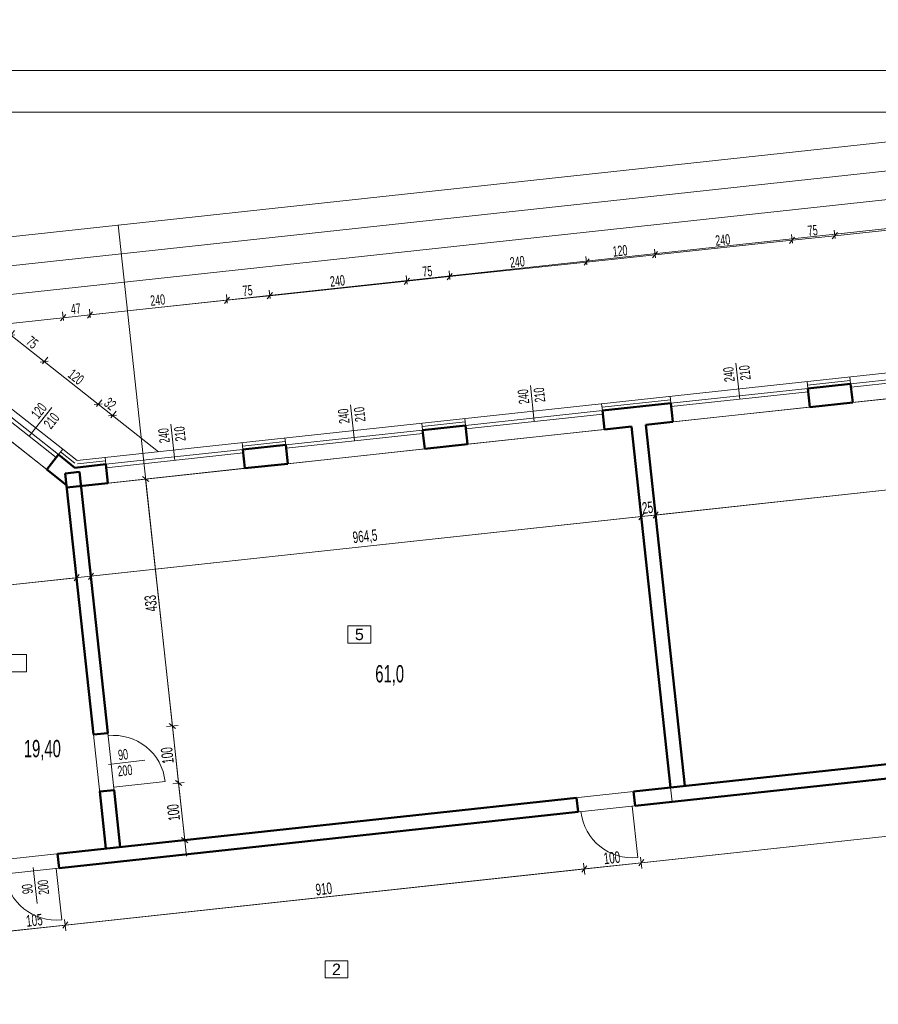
# Model space of a CAD drawing. Header units: millimetres. Extents: x 72202 to 304796, y 21658 to 519946.
# Tile 15 of 95: x 195929 to 197425, y 201761 to 203478. Entities that reach past the tile are written whole.
import ezdxf

# ---------------------------------------------------------------- set-up
doc = ezdxf.new("R2010")
doc.units = ezdxf.units.MM
doc.layers.get('Defpoints').update_dxf_attribs({"color": 3})
for name, color, linetype, lineweight in [('DRZWI I OKNA OPISY', 30, 'Continuous', 9), ('linia - gruba - projektowana', 170, 'Continuous', 50), ('LINIA CIENKA', 7, 'Continuous', 13), ('LINIA KRESKOWANIE', 9, 'Continuous', 5), ('LINIA WYMIAROWANIE', 1, 'Continuous', 9), ('OPISY', 251, 'Continuous', 9)]:
    doc.layers.add(name, color=color, linetype=linetype, lineweight=lineweight)
doc.layers.add('LINIA-NIE DRUKOWAĆ', color=3, linetype='Continuous', lineweight=20, plot=False)
doc.styles.add('simplex', font='arial.ttf')
doc.styles.get("Standard").update_dxf_attribs({"font": 'ARIALN.TTF', "width": 0.75})
doc.linetypes.add('GRADZINOWANIE', pattern='A,0.00254,-2.54,[134,ltypeshp.shx,S=2.54,R=0,X=-2.54,Y=0],-5.08,[134,ltypeshp.shx,S=2.54,R=180,X=2.54,Y=0],-2.54', length=10.16254)
doc.dimstyles.new('sebek100', dxfattribs={"dimtxt": 17, "dimasz": 10, "dimexe": 10, "dimexo": 20, "dimgap": 4, "dimtad": 1, "dimrnd": 0.5, "dimtxsty": 'Standard', "dimblk": 'OBLIQUE', "dimcen": 8, "dimclre": 1, "dimazin": 0, "dimtm": 1e-09, "dimtfac": 1, "dimtix": 1, "dimtmove": 1, "dimatfit": 3, "dimldrblk": 'zas', "dimfxl": 0, "dimtolj": 2, "dimlwd": -1, "dimlwe": -1, "dimarcsym": 0})

# ---------------------------------------------------------------- blocks, each defined once
blk = doc.blocks.new('_Oblique')
at = {"color": 0, "linetype": 'ByBlock', "lineweight": -2}
blk.add_line((-0.5, -0.5), (0.5, 0.5), dxfattribs=at)
blk = doc.blocks.new('*D74')
at = {"layer": 'Defpoints', "color": 0, "lineweight": -3, "ltscale": 4}
for p in [(200553.3, 203691.7), (193653.3, 203234.1), (200553.3, 203234.1)]:
    blk.add_point(p, dxfattribs=at)
at = {"layer": 'LINIA CIENKA', "ltscale": 4}
for p, q in [((193653.3, 203681.7), (193653.3, 203701.7)), ((200553.3, 203681.7), (200553.3, 203701.7))]:
    blk.add_line(p, q, dxfattribs=at)
at = {"layer": 'LINIA CIENKA', "color": 0, "ltscale": 4}
blk.add_line((193653.3, 203691.7), (200553.3, 203691.7), dxfattribs=at)
at = {"layer": 'LINIA CIENKA', "color": 0, "ltscale": 4, "xscale": 10, "yscale": 10, "zscale": 10, "rotation": 180}
blk.add_blockref('_Oblique', (193653.3, 203691.7), dxfattribs=at)
at = {"layer": 'LINIA CIENKA', "color": 0, "ltscale": 4, "xscale": 10, "yscale": 10, "zscale": 10}
blk.add_blockref('_Oblique', (200553.3, 203691.7), dxfattribs=at)
at = {"layer": 'LINIA CIENKA', "color": 0, "lineweight": -3, "ltscale": 4, "insert": (197103.3, 203797.8), "char_height": 200, "attachment_point": 5}
blk.add_mtext('\\A2;6900', dxfattribs=at)
blk = doc.blocks.new('zas')
blk = doc.blocks.new('*D103')
at = {"layer": 'Defpoints', "color": 0, "lineweight": -3, "ltscale": 4}
for p in [(196051.5, 202963.1), (196077.9, 202714.5), (196031.1, 202709.5)]:
    blk.add_point(p, dxfattribs=at)
at = {"layer": 'LINIA WYMIAROWANIE', "color": 1, "ltscale": 4}
for p, q in [((196052, 202958.2), (196050.4, 202973.1)), ((196005.2, 202953.2), (196003.7, 202968.1))]:
    blk.add_line(p, q, dxfattribs=at)
at = {"layer": 'LINIA WYMIAROWANIE', "color": 0, "ltscale": 4}
blk.add_line((196004.7, 202958.2), (196051.5, 202963.1), dxfattribs=at)
at = {"layer": 'LINIA WYMIAROWANIE', "color": 0, "ltscale": 4, "xscale": 10, "yscale": 10, "zscale": 10}
for p, rotation in [((196004.7, 202958.2), 186.0679064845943), ((196051.5, 202963.1), 6.067906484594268)]:
    blk.add_blockref('_Oblique', p, dxfattribs=dict(at, rotation=rotation))
at = {"layer": 'LINIA WYMIAROWANIE', "color": 0, "lineweight": -3, "ltscale": 4, "insert": (196026.7, 202973.6), "char_height": 18, "attachment_point": 5, "rotation": 6.0679}
blk.add_mtext('\\A2;47', dxfattribs=at)
blk = doc.blocks.new('*D104')
at = {"layer": 'Defpoints', "color": 0, "lineweight": -3, "ltscale": 4}
for p in [(196290.1, 202988.5), (196316.5, 202740.4), (196077.9, 202714.5)]:
    blk.add_point(p, dxfattribs=at)
at = {"layer": 'LINIA WYMIAROWANIE', "color": 0, "ltscale": 4}
blk.add_line((196051.5, 202963.1), (196290.1, 202988.5), dxfattribs=at)
at = {"layer": 'LINIA WYMIAROWANIE', "color": 1, "ltscale": 4}
for p, q in [((196290.6, 202983.5), (196289.1, 202998.4)), ((196052, 202958.2), (196050.4, 202973.1))]:
    blk.add_line(p, q, dxfattribs=at)
at = {"layer": 'LINIA WYMIAROWANIE', "color": 0, "ltscale": 4, "xscale": 10, "yscale": 10, "zscale": 10}
for p, rotation in [((196290.1, 202988.5), 6.067906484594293), ((196051.5, 202963.1), 186.0679064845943)]:
    blk.add_blockref('_Oblique', p, dxfattribs=dict(at, rotation=rotation))
at = {"layer": 'LINIA WYMIAROWANIE', "color": 0, "lineweight": -3, "ltscale": 4, "insert": (196169.4, 202988.9), "char_height": 18, "attachment_point": 5, "rotation": 6.0679}
blk.add_mtext('\\A2;240', dxfattribs=at)
blk = doc.blocks.new('*D105')
at = {"layer": 'Defpoints', "color": 0, "lineweight": -3, "ltscale": 4}
for p in [(196364.7, 202996.4), (196391, 202748.5), (196316.5, 202740.4)]:
    blk.add_point(p, dxfattribs=at)
at = {"layer": 'LINIA WYMIAROWANIE', "color": 1, "ltscale": 4}
for p, q in [((196365.2, 202991.5), (196363.6, 203006.4)), ((196290.6, 202983.5), (196289.1, 202998.4))]:
    blk.add_line(p, q, dxfattribs=at)
at = {"layer": 'LINIA WYMIAROWANIE', "color": 0, "ltscale": 4}
blk.add_line((196290.1, 202988.5), (196364.7, 202996.4), dxfattribs=at)
at = {"layer": 'LINIA WYMIAROWANIE', "color": 0, "ltscale": 4, "xscale": 10, "yscale": 10, "zscale": 10}
for p, rotation in [((196290.1, 202988.5), 186.0679064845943), ((196364.7, 202996.4), 6.067906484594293)]:
    blk.add_blockref('_Oblique', p, dxfattribs=dict(at, rotation=rotation))
at = {"layer": 'LINIA WYMIAROWANIE', "color": 0, "lineweight": -3, "ltscale": 4, "insert": (196326, 203005.5), "char_height": 18, "attachment_point": 5, "rotation": 6.0679}
blk.add_mtext('\\A2;75', dxfattribs=at)
blk = doc.blocks.new('*D106')
at = {"layer": 'Defpoints', "color": 0, "lineweight": -3, "ltscale": 4}
for p in [(196603.4, 203021.8), (196629.7, 202774.4), (196391, 202748.5)]:
    blk.add_point(p, dxfattribs=at)
at = {"layer": 'LINIA WYMIAROWANIE', "color": 0, "ltscale": 4}
blk.add_line((196364.7, 202996.4), (196603.4, 203021.8), dxfattribs=at)
at = {"layer": 'LINIA WYMIAROWANIE', "color": 1, "ltscale": 4}
for p, q in [((196603.9, 203016.8), (196602.3, 203031.7)), ((196365.2, 202991.5), (196363.6, 203006.4))]:
    blk.add_line(p, q, dxfattribs=at)
at = {"layer": 'LINIA WYMIAROWANIE', "color": 0, "ltscale": 4, "xscale": 10, "yscale": 10, "zscale": 10}
for p, rotation in [((196603.4, 203021.8), 6.067906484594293), ((196364.7, 202996.4), 186.0679064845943)]:
    blk.add_blockref('_Oblique', p, dxfattribs=dict(at, rotation=rotation))
at = {"layer": 'LINIA WYMIAROWANIE', "color": 0, "lineweight": -3, "ltscale": 4, "insert": (196482.6, 203022.2), "char_height": 18, "attachment_point": 5, "rotation": 6.0679}
blk.add_mtext('\\A2;240', dxfattribs=at)
blk = doc.blocks.new('*D107')
at = {"layer": 'Defpoints', "color": 0, "lineweight": -3, "ltscale": 4}
for p in [(196677.9, 203029.7), (196704.2, 202782.4), (196629.7, 202774.4)]:
    blk.add_point(p, dxfattribs=at)
at = {"layer": 'LINIA WYMIAROWANIE', "color": 1, "ltscale": 4}
for p, q in [((196678.5, 203024.8), (196676.9, 203039.7)), ((196603.9, 203016.8), (196602.3, 203031.7))]:
    blk.add_line(p, q, dxfattribs=at)
at = {"layer": 'LINIA WYMIAROWANIE', "color": 0, "ltscale": 4}
blk.add_line((196603.4, 203021.8), (196677.9, 203029.7), dxfattribs=at)
at = {"layer": 'LINIA WYMIAROWANIE', "color": 0, "ltscale": 4, "xscale": 10, "yscale": 10, "zscale": 10}
for p, rotation in [((196603.4, 203021.8), 186.0679064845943), ((196677.9, 203029.7), 6.067906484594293)]:
    blk.add_blockref('_Oblique', p, dxfattribs=dict(at, rotation=rotation))
at = {"layer": 'LINIA WYMIAROWANIE', "color": 0, "lineweight": -3, "ltscale": 4, "insert": (196639.2, 203038.8), "char_height": 18, "attachment_point": 5, "rotation": 6.0679}
blk.add_mtext('\\A2;75', dxfattribs=at)
blk = doc.blocks.new('*D108')
at = {"layer": 'Defpoints', "color": 0, "lineweight": -3, "ltscale": 4}
for p in [(196916.6, 203055.1), (196942.8, 202808.3), (196704.2, 202782.4)]:
    blk.add_point(p, dxfattribs=at)
at = {"layer": 'LINIA WYMIAROWANIE', "color": 1, "ltscale": 4}
for p, q in [((196917.1, 203050.1), (196915.5, 203065)), ((196678.5, 203024.8), (196676.9, 203039.7))]:
    blk.add_line(p, q, dxfattribs=at)
at = {"layer": 'LINIA WYMIAROWANIE', "color": 0, "ltscale": 4}
blk.add_line((196677.9, 203029.7), (196916.6, 203055.1), dxfattribs=at)
at = {"layer": 'LINIA WYMIAROWANIE', "color": 0, "ltscale": 4, "xscale": 10, "yscale": 10, "zscale": 10}
for p, rotation in [((196916.6, 203055.1), 6.067906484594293), ((196677.9, 203029.7), 186.0679064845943)]:
    blk.add_blockref('_Oblique', p, dxfattribs=dict(at, rotation=rotation))
at = {"layer": 'LINIA WYMIAROWANIE', "color": 0, "lineweight": -3, "ltscale": 4, "insert": (196795.9, 203055.5), "char_height": 18, "attachment_point": 5, "rotation": 6.0679}
blk.add_mtext('\\A2;240', dxfattribs=at)
blk = doc.blocks.new('*D109')
at = {"layer": 'Defpoints', "color": 0, "lineweight": -3, "ltscale": 4}
for p in [(197035.9, 203067.8), (197062.1, 202821.2), (196942.8, 202808.3)]:
    blk.add_point(p, dxfattribs=at)
at = {"layer": 'LINIA WYMIAROWANIE', "color": 1, "ltscale": 4}
for p, q in [((197036.4, 203062.8), (197034.9, 203077.7)), ((196917.1, 203050.1), (196915.5, 203065))]:
    blk.add_line(p, q, dxfattribs=at)
at = {"layer": 'LINIA WYMIAROWANIE', "color": 0, "ltscale": 4}
blk.add_line((196916.6, 203055.1), (197035.9, 203067.8), dxfattribs=at)
at = {"layer": 'LINIA WYMIAROWANIE', "color": 0, "ltscale": 4, "xscale": 10, "yscale": 10, "zscale": 10}
for p, rotation in [((197035.9, 203067.8), 6.067906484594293), ((196916.6, 203055.1), 186.0679064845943)]:
    blk.add_blockref('_Oblique', p, dxfattribs=dict(at, rotation=rotation))
at = {"layer": 'LINIA WYMIAROWANIE', "color": 0, "lineweight": -3, "ltscale": 4, "insert": (196974.9, 203074.6), "char_height": 18, "attachment_point": 5, "rotation": 6.0679}
blk.add_mtext('\\A2;120', dxfattribs=at)
blk = doc.blocks.new('*D110')
at = {"layer": 'Defpoints', "color": 0, "lineweight": -3, "ltscale": 4}
for p in [(197274.6, 203093.2), (197300.7, 202847), (197062.1, 202821.2)]:
    blk.add_point(p, dxfattribs=at)
at = {"layer": 'LINIA WYMIAROWANIE', "color": 0, "ltscale": 4}
blk.add_line((197035.9, 203067.8), (197274.6, 203093.2), dxfattribs=at)
at = {"layer": 'LINIA WYMIAROWANIE', "color": 1, "ltscale": 4}
for p, q in [((197275.1, 203088.2), (197273.5, 203103.1)), ((197036.4, 203062.8), (197034.9, 203077.7))]:
    blk.add_line(p, q, dxfattribs=at)
at = {"layer": 'LINIA WYMIAROWANIE', "color": 0, "ltscale": 4, "xscale": 10, "yscale": 10, "zscale": 10}
for p, rotation in [((197274.6, 203093.2), 6.067906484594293), ((197035.9, 203067.8), 186.0679064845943)]:
    blk.add_blockref('_Oblique', p, dxfattribs=dict(at, rotation=rotation))
at = {"layer": 'LINIA WYMIAROWANIE', "color": 0, "lineweight": -3, "ltscale": 4, "insert": (197153.8, 203093.6), "char_height": 18, "attachment_point": 5, "rotation": 6.0679}
blk.add_mtext('\\A2;240', dxfattribs=at)
blk = doc.blocks.new('*D111')
at = {"layer": 'Defpoints', "color": 0, "lineweight": -3, "ltscale": 4}
for p in [(197349.1, 203101.1), (197375.3, 202855), (197300.7, 202847)]:
    blk.add_point(p, dxfattribs=at)
at = {"layer": 'LINIA WYMIAROWANIE', "color": 1, "ltscale": 4}
for p, q in [((197349.7, 203096.1), (197348.1, 203111)), ((197275.1, 203088.2), (197273.5, 203103.1))]:
    blk.add_line(p, q, dxfattribs=at)
at = {"layer": 'LINIA WYMIAROWANIE', "color": 0, "ltscale": 4}
blk.add_line((197274.6, 203093.2), (197349.1, 203101.1), dxfattribs=at)
at = {"layer": 'LINIA WYMIAROWANIE', "color": 0, "ltscale": 4, "xscale": 10, "yscale": 10, "zscale": 10}
for p, rotation in [((197274.6, 203093.2), 186.0679064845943), ((197349.1, 203101.1), 6.067906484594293)]:
    blk.add_blockref('_Oblique', p, dxfattribs=dict(at, rotation=rotation))
at = {"layer": 'LINIA WYMIAROWANIE', "color": 0, "lineweight": -3, "ltscale": 4, "insert": (197310.5, 203110.2), "char_height": 18, "attachment_point": 5, "rotation": 6.0679}
blk.add_mtext('\\A2;75', dxfattribs=at)
blk = doc.blocks.new('*D112')
at = {"layer": 'Defpoints', "color": 0, "lineweight": -3, "ltscale": 4}
for p in [(197587.8, 203126.5), (197613.9, 202880.9), (197375.3, 202855)]:
    blk.add_point(p, dxfattribs=at)
at = {"layer": 'LINIA WYMIAROWANIE', "color": 0, "ltscale": 4}
blk.add_line((197349.1, 203101.1), (197587.8, 203126.5), dxfattribs=at)
at = {"layer": 'LINIA WYMIAROWANIE', "color": 1, "ltscale": 4}
for p, q in [((197588.3, 203121.5), (197586.7, 203136.4)), ((197349.7, 203096.1), (197348.1, 203111))]:
    blk.add_line(p, q, dxfattribs=at)
at = {"layer": 'LINIA WYMIAROWANIE', "color": 0, "ltscale": 4, "xscale": 10, "yscale": 10, "zscale": 10}
for p, rotation in [((197587.8, 203126.5), 6.067906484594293), ((197349.1, 203101.1), 186.0679064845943)]:
    blk.add_blockref('_Oblique', p, dxfattribs=dict(at, rotation=rotation))
at = {"layer": 'LINIA WYMIAROWANIE', "color": 0, "lineweight": -3, "ltscale": 4, "insert": (197467.1, 203126.9), "char_height": 18, "attachment_point": 5, "rotation": 6.0679}
blk.add_mtext('\\A2;240', dxfattribs=at)
blk = doc.blocks.new('*D133')
at = {"layer": 'Defpoints', "color": 0, "lineweight": -3, "ltscale": 4}
for p in [(195971.7, 202881.7), (195851.5, 202849.2), (195909.7, 202803.2)]:
    blk.add_point(p, dxfattribs=at)
at = {"layer": 'LINIA WYMIAROWANIE', "color": 1, "ltscale": 4}
for p, q in [((195910.4, 202923.8), (195919.7, 202935.6)), ((195968.6, 202877.8), (195977.9, 202889.6))]:
    blk.add_line(p, q, dxfattribs=at)
at = {"layer": 'LINIA WYMIAROWANIE', "color": 0, "ltscale": 4}
blk.add_line((195913.5, 202927.7), (195971.7, 202881.7), dxfattribs=at)
at = {"layer": 'LINIA WYMIAROWANIE', "color": 0, "ltscale": 4, "xscale": 10, "yscale": 10, "zscale": 10}
for p, rotation in [((195913.5, 202927.7), 141.7023734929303), ((195971.7, 202881.7), 321.7023734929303)]:
    blk.add_blockref('_Oblique', p, dxfattribs=dict(at, rotation=rotation))
at = {"layer": 'LINIA WYMIAROWANIE', "color": 0, "lineweight": -3, "ltscale": 4, "insert": (195950.8, 202915), "char_height": 18, "attachment_point": 5, "rotation": 321.7024}
blk.add_mtext('\\A2;75', dxfattribs=at)
blk = doc.blocks.new('*D134')
at = {"layer": 'Defpoints', "color": 0, "lineweight": -3, "ltscale": 4}
for p in [(195909.7, 202803.2), (196065.9, 202807.4), (196003.9, 202728.9)]:
    blk.add_point(p, dxfattribs=at)
at = {"layer": 'LINIA WYMIAROWANIE', "color": 1, "ltscale": 4}
for p, q in [((195968.6, 202877.8), (195977.9, 202889.6)), ((196062.8, 202803.4), (196072.1, 202815.2))]:
    blk.add_line(p, q, dxfattribs=at)
at = {"layer": 'LINIA WYMIAROWANIE', "color": 0, "ltscale": 4}
blk.add_line((195971.7, 202881.7), (196065.9, 202807.4), dxfattribs=at)
at = {"layer": 'LINIA WYMIAROWANIE', "color": 0, "ltscale": 4, "xscale": 10, "yscale": 10, "zscale": 10}
for p, rotation in [((195971.7, 202881.7), 141.7023734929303), ((196065.9, 202807.4), 321.7023734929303)]:
    blk.add_blockref('_Oblique', p, dxfattribs=dict(at, rotation=rotation))
at = {"layer": 'LINIA WYMIAROWANIE', "color": 0, "lineweight": -3, "ltscale": 4, "insert": (196027, 202854.9), "char_height": 18, "attachment_point": 5, "rotation": 321.7024}
blk.add_mtext('\\A2;120', dxfattribs=at)
blk = doc.blocks.new('*D135')
at = {"layer": 'Defpoints', "color": 0, "lineweight": -3, "ltscale": 4}
for p in [(196090.8, 202787.7), (196003.9, 202728.9), (196028.9, 202709.2)]:
    blk.add_point(p, dxfattribs=at)
at = {"layer": 'LINIA WYMIAROWANIE', "color": 1, "ltscale": 4}
for p, q in [((196062.8, 202803.4), (196072.1, 202815.2)), ((196087.7, 202783.7), (196097, 202795.5))]:
    blk.add_line(p, q, dxfattribs=at)
at = {"layer": 'LINIA WYMIAROWANIE', "color": 0, "ltscale": 4}
blk.add_line((196065.9, 202807.4), (196090.8, 202787.7), dxfattribs=at)
at = {"layer": 'LINIA WYMIAROWANIE', "color": 0, "ltscale": 4, "xscale": 10, "yscale": 10, "zscale": 10}
for p, rotation in [((196065.9, 202807.4), 141.7023734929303), ((196090.8, 202787.7), 321.7023734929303)]:
    blk.add_blockref('_Oblique', p, dxfattribs=dict(at, rotation=rotation))
at = {"layer": 'LINIA WYMIAROWANIE', "color": 0, "lineweight": -3, "ltscale": 4, "insert": (196086.5, 202807.9), "char_height": 18, "attachment_point": 5, "rotation": 321.7024}
blk.add_mtext('\\A2;32', dxfattribs=at)
blk = doc.blocks.new('*D137')
at = {"layer": 'Defpoints', "color": 0, "lineweight": -3, "ltscale": 4}
for p in [(196020.5, 202576), (195747.1, 202546.3), (196028.2, 202504.9)]:
    blk.add_point(p, dxfattribs=at)
at = {"layer": 'LINIA WYMIAROWANIE', "ltscale": 4}
for p, q in [((196027.6, 202509.9), (196029.2, 202495)), ((195754.2, 202480.3), (195755.8, 202465.4))]:
    blk.add_line(p, q, dxfattribs=at)
at = {"layer": 'LINIA WYMIAROWANIE', "color": 0, "ltscale": 4}
blk.add_line((195754.8, 202475.3), (196028.2, 202504.9), dxfattribs=at)
at = {"layer": 'LINIA WYMIAROWANIE', "color": 0, "ltscale": 4, "xscale": 10, "yscale": 10, "zscale": 10}
for p, rotation in [((196028.2, 202504.9), 6.182017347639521), ((195754.8, 202475.3), 186.1820173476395)]:
    blk.add_blockref('_Oblique', p, dxfattribs=dict(at, rotation=rotation))
at = {"layer": 'LINIA WYMIAROWANIE', "color": 0, "lineweight": -3, "ltscale": 4, "insert": (195889.9, 202504.2), "char_height": 20, "attachment_point": 5, "rotation": 6.182}
blk.add_mtext('\\A2;275', dxfattribs=at)
blk = doc.blocks.new('*D139')
at = {"layer": 'Defpoints', "color": 0, "lineweight": -3, "ltscale": 4}
for p in [(196994.9, 202768.6), (196036, 202664.7), (197011.9, 202611.5)]:
    blk.add_point(p, dxfattribs=at)
at = {"layer": 'LINIA WYMIAROWANIE', "color": 0, "ltscale": 4}
blk.add_line((196053, 202507.6), (197011.9, 202611.5), dxfattribs=at)
at = {"layer": 'LINIA WYMIAROWANIE', "ltscale": 4}
for p, q in [((197011.4, 202616.5), (197013, 202601.5)), ((196052.5, 202512.6), (196054.1, 202497.7))]:
    blk.add_line(p, q, dxfattribs=at)
at = {"layer": 'LINIA WYMIAROWANIE', "color": 0, "ltscale": 4, "xscale": 10, "yscale": 10, "zscale": 10}
for p, rotation in [((197011.9, 202611.5), 6.182017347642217), ((196053, 202507.6), 186.1820173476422)]:
    blk.add_blockref('_Oblique', p, dxfattribs=dict(at, rotation=rotation))
at = {"layer": 'LINIA WYMIAROWANIE', "color": 0, "lineweight": -3, "ltscale": 4, "insert": (196530.7, 202575.5), "char_height": 20, "attachment_point": 5, "rotation": 6.182}
blk.add_mtext('\\A2;964,5', dxfattribs=at)
blk = doc.blocks.new('*D140')
at = {"layer": 'Defpoints', "color": 0, "lineweight": -3, "ltscale": 4}
for p in [(196994.9, 202768.6), (197019.8, 202771.3), (197036.8, 202614.2)]:
    blk.add_point(p, dxfattribs=at)
at = {"layer": 'LINIA WYMIAROWANIE', "color": 0, "ltscale": 4}
for p, q in [((197011.9, 202611.5), (197002, 202610.4)), ((197011.9, 202611.5), (197036.8, 202614.2)), ((197036.8, 202614.2), (197046.7, 202615.3))]:
    blk.add_line(p, q, dxfattribs=at)
at = {"layer": 'LINIA WYMIAROWANIE', "ltscale": 4}
for p, q in [((197011.4, 202616.5), (197013, 202601.5)), ((197036.2, 202619.1), (197037.8, 202604.2))]:
    blk.add_line(p, q, dxfattribs=at)
at = {"layer": 'LINIA WYMIAROWANIE', "color": 0, "ltscale": 4, "xscale": 10, "yscale": 10, "zscale": 10}
for p, rotation in [((197011.9, 202611.5), 6.182017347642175), ((197036.8, 202614.2), 186.1820173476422)]:
    blk.add_blockref('_Oblique', p, dxfattribs=dict(at, rotation=rotation))
at = {"layer": 'LINIA WYMIAROWANIE', "color": 0, "lineweight": -3, "ltscale": 4, "insert": (197022.8, 202627), "char_height": 20, "attachment_point": 5, "rotation": 6.182}
blk.add_mtext('\\A2;25', dxfattribs=at)
blk = doc.blocks.new('*D141')
at = {"layer": 'Defpoints', "color": 0, "lineweight": -3, "ltscale": 4}
for p in [(197979.1, 202875.2), (197019.8, 202771.3), (197996.2, 202718.1)]:
    blk.add_point(p, dxfattribs=at)
at = {"layer": 'LINIA WYMIAROWANIE', "color": 0, "ltscale": 4}
blk.add_line((197036.8, 202614.2), (197996.2, 202718.1), dxfattribs=at)
at = {"layer": 'LINIA WYMIAROWANIE', "ltscale": 4}
for p, q in [((197995.6, 202723.1), (197997.2, 202708.2)), ((197036.2, 202619.1), (197037.8, 202604.2))]:
    blk.add_line(p, q, dxfattribs=at)
at = {"layer": 'LINIA WYMIAROWANIE', "color": 0, "ltscale": 4, "xscale": 10, "yscale": 10, "zscale": 10}
for p, rotation in [((197996.2, 202718.1), 6.182017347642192), ((197036.8, 202614.2), 186.1820173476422)]:
    blk.add_blockref('_Oblique', p, dxfattribs=dict(at, rotation=rotation))
at = {"layer": 'LINIA WYMIAROWANIE', "color": 0, "lineweight": -3, "ltscale": 4, "insert": (197514.9, 202680.3), "char_height": 20, "attachment_point": 5, "rotation": 6.182}
blk.add_mtext('\\A2;965', dxfattribs=at)
blk = doc.blocks.new('*D144')
at = {"layer": 'Defpoints', "color": 0, "lineweight": -3, "ltscale": 4}
for p in [(196036, 202664.7), (196082.6, 202234.2), (196195, 202246.4)]:
    blk.add_point(p, dxfattribs=at)
at = {"layer": 'LINIA WYMIAROWANIE', "color": 1, "ltscale": 4}
for p, q in [((196138.4, 202675.8), (196158.3, 202677.9)), ((196185, 202245.3), (196204.9, 202247.5))]:
    blk.add_line(p, q, dxfattribs=at)
at = {"layer": 'LINIA WYMIAROWANIE', "color": 0, "ltscale": 4}
blk.add_line((196148.3, 202676.9), (196195, 202246.4), dxfattribs=at)
at = {"layer": 'LINIA WYMIAROWANIE', "color": 0, "ltscale": 4, "xscale": 10, "yscale": 10, "zscale": 10}
for p, rotation in [((196148.3, 202676.9), 96.18201734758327), ((196195, 202246.4), 276.1820173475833)]:
    blk.add_blockref('_Oblique', p, dxfattribs=dict(at, rotation=rotation))
at = {"layer": 'LINIA WYMIAROWANIE', "color": 0, "lineweight": -3, "ltscale": 4, "insert": (196157.5, 202460.1), "char_height": 20, "attachment_point": 5, "rotation": 96.182}
blk.add_mtext('\\A2;433', dxfattribs=at)
blk = doc.blocks.new('*D145')
at = {"layer": 'Defpoints', "color": 0, "lineweight": -3, "ltscale": 4}
for p in [(196082.6, 202234.2), (196205.7, 202147), (196081, 202133.5)]:
    blk.add_point(p, dxfattribs=at)
at = {"layer": 'LINIA WYMIAROWANIE', "color": 1, "ltscale": 4}
for p, q in [((196185, 202245.3), (196204.9, 202247.5)), ((196195.8, 202145.9), (196215.7, 202148))]:
    blk.add_line(p, q, dxfattribs=at)
at = {"layer": 'LINIA WYMIAROWANIE', "color": 0, "ltscale": 4}
blk.add_line((196195, 202246.4), (196205.7, 202147), dxfattribs=at)
at = {"layer": 'LINIA WYMIAROWANIE', "color": 0, "ltscale": 4, "xscale": 10, "yscale": 10, "zscale": 10}
for p, rotation in [((196195, 202246.4), 96.18201734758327), ((196205.7, 202147), 276.1820173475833)]:
    blk.add_blockref('_Oblique', p, dxfattribs=dict(at, rotation=rotation))
at = {"layer": 'LINIA WYMIAROWANIE', "color": 0, "lineweight": -3, "ltscale": 4, "insert": (196186.2, 202195.1), "char_height": 20, "attachment_point": 5, "rotation": 96.182}
blk.add_mtext('\\A2;100', dxfattribs=at)
blk = doc.blocks.new('*D146')
at = {"layer": 'Defpoints', "color": 0, "lineweight": -3, "ltscale": 4}
for p in [(196081, 202133.5), (196216.5, 202047.5), (196104.2, 202035.4)]:
    blk.add_point(p, dxfattribs=at)
at = {"layer": 'LINIA WYMIAROWANIE', "color": 1, "ltscale": 4}
for p, q in [((196195.8, 202145.9), (196215.7, 202148)), ((196206.6, 202046.5), (196226.5, 202048.6))]:
    blk.add_line(p, q, dxfattribs=at)
at = {"layer": 'LINIA WYMIAROWANIE', "color": 0, "ltscale": 4}
blk.add_line((196205.7, 202147), (196216.5, 202047.5), dxfattribs=at)
at = {"layer": 'LINIA WYMIAROWANIE', "color": 0, "ltscale": 4, "xscale": 10, "yscale": 10, "zscale": 10}
for p, rotation in [((196205.7, 202147), 96.18201734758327), ((196216.5, 202047.5), 276.1820173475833)]:
    blk.add_blockref('_Oblique', p, dxfattribs=dict(at, rotation=rotation))
at = {"layer": 'LINIA WYMIAROWANIE', "color": 0, "lineweight": -3, "ltscale": 4, "insert": (196197, 202095.7), "char_height": 20, "attachment_point": 5, "rotation": 96.182}
blk.add_mtext('\\A2;100', dxfattribs=at)
blk = doc.blocks.new('*D182')
at = {"layer": 'Defpoints', "color": 0, "lineweight": -3, "ltscale": 4}
for p in [(195996.2, 202011.1), (195891.8, 201999.8), (196008.3, 201899.3)]:
    blk.add_point(p, dxfattribs=at)
at = {"layer": 'LINIA WYMIAROWANIE', "ltscale": 4}
for p, q in [((196007.2, 201909.2), (196009.3, 201889.3)), ((195902.8, 201897.9), (195905, 201878))]:
    blk.add_line(p, q, dxfattribs=at)
at = {"layer": 'LINIA WYMIAROWANIE', "color": 0, "ltscale": 4}
blk.add_line((195903.9, 201888), (196008.3, 201899.3), dxfattribs=at)
at = {"layer": 'LINIA WYMIAROWANIE', "color": 0, "ltscale": 4, "xscale": 10, "yscale": 10, "zscale": 10}
for p, rotation in [((195903.9, 201888), 186.182017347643), ((196008.3, 201899.3), 6.182017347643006)]:
    blk.add_blockref('_Oblique', p, dxfattribs=dict(at, rotation=rotation))
at = {"layer": 'LINIA WYMIAROWANIE', "color": 0, "lineweight": -3, "ltscale": 4, "insert": (195954.5, 201907.7), "char_height": 20, "attachment_point": 5, "rotation": 6.182}
blk.add_mtext('\\A2;105', dxfattribs=at)
blk = doc.blocks.new('*D183')
at = {"layer": 'Defpoints', "color": 0, "lineweight": -3, "ltscale": 4}
for p in [(196900.4, 202109), (195996.2, 202011.1), (196912.5, 201997.2)]:
    blk.add_point(p, dxfattribs=at)
at = {"layer": 'LINIA WYMIAROWANIE', "color": 0, "ltscale": 4}
blk.add_line((196008.3, 201899.3), (196912.5, 201997.2), dxfattribs=at)
at = {"layer": 'LINIA WYMIAROWANIE', "ltscale": 4}
for p, q in [((196911.4, 202007.1), (196913.6, 201987.3)), ((196007.2, 201909.2), (196009.3, 201889.3))]:
    blk.add_line(p, q, dxfattribs=at)
at = {"layer": 'LINIA WYMIAROWANIE', "color": 0, "ltscale": 4, "xscale": 10, "yscale": 10, "zscale": 10}
for p, rotation in [((196912.5, 201997.2), 6.182017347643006), ((196008.3, 201899.3), 186.182017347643)]:
    blk.add_blockref('_Oblique', p, dxfattribs=dict(at, rotation=rotation))
at = {"layer": 'LINIA WYMIAROWANIE', "color": 0, "lineweight": -3, "ltscale": 4, "insert": (196458.8, 201962.4), "char_height": 20, "attachment_point": 5, "rotation": 6.182}
blk.add_mtext('\\A2;910', dxfattribs=at)
blk = doc.blocks.new('*D325')
at = {"layer": 'Defpoints', "color": 0, "lineweight": -3, "ltscale": 4}
for p in [(196999.8, 202119.8), (196900.4, 202109), (197011.9, 202008)]:
    blk.add_point(p, dxfattribs=at)
at = {"layer": 'LINIA WYMIAROWANIE', "ltscale": 4}
for p, q in [((197010.8, 202017.9), (197013, 201998)), ((196911.4, 202007.1), (196913.6, 201987.3))]:
    blk.add_line(p, q, dxfattribs=at)
at = {"layer": 'LINIA WYMIAROWANIE', "color": 0, "ltscale": 4}
blk.add_line((196912.5, 201997.2), (197011.9, 202008), dxfattribs=at)
at = {"layer": 'LINIA WYMIAROWANIE', "color": 0, "ltscale": 4, "xscale": 10, "yscale": 10, "zscale": 10}
for p, rotation in [((197011.9, 202008), 6.182017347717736), ((196912.5, 201997.2), 186.1820173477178)]:
    blk.add_blockref('_Oblique', p, dxfattribs=dict(at, rotation=rotation))
at = {"layer": 'LINIA WYMIAROWANIE', "color": 0, "lineweight": -3, "ltscale": 4, "insert": (196960.7, 202016.7), "char_height": 20, "attachment_point": 5, "rotation": 6.182}
blk.add_mtext('\\A2;100', dxfattribs=at)
blk = doc.blocks.new('*D326')
at = {"layer": 'Defpoints', "color": 0, "lineweight": -3, "ltscale": 4}
for p in [(197884.6, 202215.7), (196999.8, 202119.8), (197896.7, 202103.8)]:
    blk.add_point(p, dxfattribs=at)
at = {"layer": 'LINIA WYMIAROWANIE', "ltscale": 4}
for p, q in [((197895.6, 202113.8), (197897.8, 202093.9)), ((197010.8, 202017.9), (197013, 201998))]:
    blk.add_line(p, q, dxfattribs=at)
at = {"layer": 'LINIA WYMIAROWANIE', "color": 0, "ltscale": 4}
blk.add_line((197011.9, 202008), (197896.7, 202103.8), dxfattribs=at)
at = {"layer": 'LINIA WYMIAROWANIE', "color": 0, "ltscale": 4, "xscale": 10, "yscale": 10, "zscale": 10}
for p, rotation in [((197896.7, 202103.8), 6.182017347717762), ((197011.9, 202008), 186.1820173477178)]:
    blk.add_blockref('_Oblique', p, dxfattribs=dict(at, rotation=rotation))
at = {"layer": 'LINIA WYMIAROWANIE', "color": 0, "lineweight": -3, "ltscale": 4, "insert": (197452.8, 202070), "char_height": 20, "attachment_point": 5, "rotation": 6.182}
blk.add_mtext('\\A2;890', dxfattribs=at)

msp = doc.modelspace()

# ---------------------------------------------------------------- linework, layer by layer
at = {"layer": 'DRZWI I OKNA OPISY'}
for p, q in [((197183.37, 202816.136), (197176.59, 202878.956)), ((196825.464, 202777.368), (196818.684, 202840.189)), ((195945.679, 202751.938), (195984.838, 202801.526)), ((196512.295, 202743.447), (196505.516, 202806.267)), ((196199.127, 202709.525), (196192.348, 202772.346)), ((196083.955, 202179.586), (196146.717, 202186.887)), ((195959.222, 201936.987), (195952.525, 201999.817))]:
    msp.add_line(p, q, dxfattribs=at)
at = {"layer": 'linia - gruba - projektowana'}
for p, q in [((197302.026, 202835.023), (197376.59, 202843.1)), ((197302.026, 202835.023), (197305.58, 202802.215)), ((197376.59, 202843.1), (197380.144, 202810.292)), ((196944.12, 202796.256), (197063.422, 202809.178)), ((197063.422, 202809.178), (197066.976, 202776.37)), ((197305.58, 202802.215), (197380.144, 202810.292)), ((196944.12, 202796.256), (196947.673, 202763.448)), ((196630.952, 202762.334), (196705.515, 202770.411)), ((196705.515, 202770.411), (196709.069, 202737.603)), ((196947.673, 202763.448), (196994.897, 202768.563)), ((196994.897, 202768.563), (197063.063, 202139.244)), ((197019.752, 202771.255), (197066.976, 202776.37)), ((197019.752, 202771.255), (197087.918, 202141.936)), ((196630.952, 202762.334), (196634.505, 202729.526)), ((196317.783, 202728.413), (196392.347, 202736.489)), ((196392.347, 202736.489), (196395.901, 202703.681)), ((196634.505, 202729.526), (196709.069, 202737.603)), ((195976.034, 202693.564), (195996.486, 202719.462)), ((196025.274, 202696.729), (195996.486, 202719.462)), ((196317.783, 202728.413), (196321.337, 202695.605)), ((196025.274, 202696.729), (196079.179, 202702.568)), ((196079.179, 202702.568), (196082.733, 202669.76)), ((196321.337, 202695.605), (196395.901, 202703.681)), ((196010.698, 202666.19), (195976.034, 202693.564)), ((196008.459, 202686.861), (196033.314, 202689.553)), ((196008.459, 202686.861), (196057.78, 202231.524)), ((196033.314, 202689.553), (196082.635, 202234.216)), ((196011.151, 202662.006), (196082.733, 202669.76)), ((196057.78, 202231.524), (196082.635, 202234.216)), ((196998.441, 202132.244), (197883.266, 202228.086)), ((197001.133, 202107.39), (197885.958, 202203.231)), ((196068.549, 202132.106), (196093.403, 202134.798)), ((196068.549, 202132.106), (196079.317, 202032.687)), ((196093.403, 202134.798), (196104.172, 202035.379)), ((196998.441, 202132.244), (197001.133, 202107.39)), ((195994.812, 202023.534), (196899.023, 202121.475)), ((196899.023, 202121.475), (196901.715, 202096.621)), ((195997.504, 201998.679), (196901.715, 202096.621)), ((195994.812, 202023.534), (195997.504, 201998.679))]:
    msp.add_line(p, q, dxfattribs=at)
at = {"layer": 'LINIA CIENKA'}
for p, q in [((196028.86, 202709.188), (199003.276, 203031.368)), ((197376.595, 202843.1), (197615.189, 202869.038)), ((197376.59, 202843.1), (197375.293, 202855.124)), ((197377.243, 202837.135), (197615.838, 202863.073)), ((197302.026, 202835.023), (197063.422, 202809.178)), ((197302.026, 202835.023), (197300.729, 202847.047)), ((197618.748, 202836.137), (197380.144, 202810.292)), ((197063.422, 202809.178), (197062.124, 202821.202)), ((197302.672, 202829.058), (197064.068, 202803.213)), ((196003.923, 202728.88), (195909.747, 202803.25)), ((196944.12, 202796.256), (196942.822, 202808.28)), ((197305.58, 202802.215), (197066.976, 202776.37)), ((195992.767, 202714.754), (195898.591, 202789.123)), ((195996.486, 202719.462), (195902.31, 202793.832)), ((196705.515, 202770.411), (196704.218, 202782.435)), ((196944.12, 202796.256), (196705.515, 202770.411)), ((196944.766, 202790.291), (196706.162, 202764.446)), ((195881.858, 202767.933), (195976.034, 202693.564)), ((196630.952, 202762.334), (196629.654, 202774.358)), ((196392.347, 202736.489), (196391.05, 202748.513)), ((196630.952, 202762.334), (196392.347, 202736.489)), ((196631.598, 202756.369), (196392.993, 202730.524)), ((196947.673, 202763.448), (196709.069, 202737.603)), ((196317.783, 202728.413), (196316.486, 202740.437)), ((195996.486, 202719.462), (196003.923, 202728.88)), ((196028.86, 202709.188), (196003.923, 202728.88)), ((196079.179, 202702.568), (196077.881, 202714.592)), ((196317.783, 202728.413), (196079.179, 202702.568)), ((196318.429, 202722.448), (196079.825, 202696.603)), ((196634.505, 202729.526), (196395.901, 202703.681)), ((196031.15, 202709.53), (196031.16, 202709.437)), ((196321.337, 202695.605), (196082.733, 202669.76)), ((196082.611, 202234.432), (196083.15, 202229.461)), ((196092.842, 202139.984), (196182.318, 202149.676)), ((196092.842, 202139.984), (196093.38, 202135.013)), ((196093.38, 202135.013), (196093.403, 202134.798)), ((196906.686, 202097.159), (196901.715, 202096.621)), ((197001.133, 202107.39), (196996.163, 202106.851)), ((197000.283, 202107.297), (196996.163, 202106.851)), ((196996.163, 202106.851), (197005.854, 202017.375)), ((195997.504, 201998.679), (195992.533, 201998.141)), ((195996.653, 201998.587), (195992.533, 201998.141)), ((195992.533, 201998.141), (196002.225, 201908.664))]:
    msp.add_line(p, q, dxfattribs=at)
msp.add_lwpolyline([(193953.292, 200489.042), (193953.292, 203316.491), (200483.292, 203316.491), (200483.292, 200489.042)], close=True, dxfattribs=at)
for centre, start, end in [((196092.842, 202139.984), 6.182017, 96.182017), ((196996.163, 202106.851), 186.182017, 276.182017), ((195992.533, 201998.141), 186.182017, 276.182017)]:
    msp.add_arc(centre, 90, start, end, dxfattribs=at)
at = {"layer": 'LINIA KRESKOWANIE', "linetype": 'GRADZINOWANIE', "ltscale": 0.6}
for p, q in [((197301.411, 202840.727), (197375.975, 202848.803)), ((196943.489, 202802.099), (197062.796, 202814.975)), ((196630.308, 202768.3), (196704.872, 202776.376)), ((196317.14, 202734.378), (196391.703, 202742.455)), ((196025.141, 202704.479), (196000.204, 202724.171)), ((196029.506, 202703.222), (196078.535, 202708.533))]:
    msp.add_line(p, q, dxfattribs=at)
at = {"layer": 'LINIA WYMIAROWANIE', "color": 4, "ltscale": 1.2}
msp.add_line((197063.063, 202139.244), (197065.755, 202114.389), dxfattribs=at)
at = {"layer": 'LINIA-NIE DRUKOWAĆ'}
for p, q in [((194214.956, 202915.05), (198960.201, 203429.042)), ((194220.341, 202865.341), (198965.585, 203379.333)), ((194225.725, 202815.632), (198970.969, 203329.623)), ((194231.11, 202765.923), (198976.354, 203279.914)), ((196100.32, 203120.274), (196219.528, 202019.727)), ((195890.729, 202945.688), (196170.987, 202724.373)), ((198980.398, 202824.703), (194763.68, 202367.959)), ((199045.01, 202228.192), (194828.292, 201771.449))]:
    msp.add_line(p, q, dxfattribs=at)
msp.add_lwpolyline([(193653.292, 203389.042), (193653.292, 200419.042), (200553.292, 200419.042), (200553.292, 203389.042)], close=True, dxfattribs=at)
for points in [[(197019.752, 202771.255), (197087.918, 202141.936), (198047.296, 202245.947), (197979.14, 202875.173), (197019.752, 202771.255)], [(195805.917, 202003.073), (195737.077, 202638.606), (195858.314, 202786.526), (196010.698, 202666.19), (196079.317, 202032.687), (195805.917, 202003.073)], [(196994.897, 202768.563), (196036.006, 202664.698), (196104.172, 202035.379), (197063.063, 202139.244), (196994.897, 202768.563)], [(198798.62, 202302.088), (198828.234, 202028.687), (198382.839, 201980.444), (198382.839, 200964.042), (198096.792, 200964.042), (198096.792, 201622.042), (197833.292, 201622.042), (197790.226, 201646.868), (197749.471, 201662.407), (197704.792, 201672.042), (197504.792, 201672.042), (197437.574, 201654.671), (197409.152, 201641.84), (197376.292, 201622.042), (196716.292, 201622.042), (196655.011, 201654.671), (196587.792, 201672.042), (196503.525, 201681.418), (196442.27, 201679.677), (196387.792, 201679.677), (196259.292, 201622.042), (195298.792, 201622.042), (195298.792, 201922.997), (198798.62, 202302.088)]]:
    msp.add_lwpolyline(points, dxfattribs=at)
at = {"layer": 'OPISY'}
for points in [[(196500.791, 202421.073), (196500.791, 202391.073), (196540.791, 202391.073), (196540.791, 202421.073)], [(195900.791, 202371.073), (195900.791, 202341.073), (195940.791, 202341.073), (195940.791, 202371.073)], [(196460.872, 201837.248), (196460.872, 201807.248), (196500.872, 201807.248), (196500.872, 201837.248)]]:
    msp.add_lwpolyline(points, close=True, dxfattribs=at)

# ---------------------------------------------------------------- texts
at = {"layer": 'DRZWI I OKNA OPISY', "char_height": 18, "width": 130, "attachment_point": 5}
for s, insert, rotation in [('240', (197164.662, 202859.226), 96.159668), ('210', (197192.463, 202862.226), 96.159668), ('240', (196806.756, 202820.458), 96.159668), ('210', (196834.556, 202823.459), 96.159668), ('120', (195962.505, 202795.798), 51.702374), ('210', (195984.45, 202778.468), 51.702374), ('240', (196493.588, 202786.537), 96.159668), ('210', (196521.388, 202789.537), 96.159668), ('240', (196180.419, 202752.615), 96.159668), ('210', (196208.22, 202755.616), 96.159668), ('90', (196109.099, 202196.581), 6.635848), ('200', (196112.33, 202168.807), 6.635848), ('90', (195942.469, 201962.293), 96.084166), ('200', (195970.273, 201965.257), 96.084166)]:
    msp.add_mtext(s, dxfattribs=dict(at, insert=insert, rotation=rotation))
at = {"layer": 'LINIA-NIE DRUKOWAĆ', "char_height": 30, "width": 125.07, "attachment_point": 1}
for s, insert in [('61,0', (196548.465, 202352.491)), ('19,40', (195936.185, 202222.087))]:
    msp.add_mtext(s, dxfattribs=dict(at, insert=insert))
at = {"layer": 'OPISY', "char_height": 20, "width": 40, "attachment_point": 5, "style": 'simplex'}
for s, insert in [('5', (196520.791, 202406.073)), ('2', (196480.872, 201822.248))]:
    msp.add_mtext(s, dxfattribs=dict(at, insert=insert))

# ---------------------------------------------------------------- dimensions: what is measured, and where the dimension line sits
at = {"layer": 'LINIA CIENKA', "lineweight": -3, "ltscale": 4}
dim = msp.add_linear_dim(base=(200553.292, 203691.675), p1=(193653.292, 203234.128), p2=(200553.292, 203234.128), dimstyle='sebek100', override={"dimtxt": 200, "dimrnd": 0, "dimclre": 256, "dimtfill": 1, "dimarcsym": 2}, dxfattribs=at)
dim.commit()
dim.dimension.update_dxf_attribs({"geometry": '*D74', "text_midpoint": (197103.292, 203797.79)})
at = {"layer": 'LINIA WYMIAROWANIE', "lineweight": -3, "ltscale": 4}
for base, p1, p2, angle, override, picture, middle in [((197587.806, 203126.451), (197375.303, 202855.031), (197613.912, 202880.876), 186.067906, {"dimtxt": 18, "dimrnd": 0, "dimfxl": 5, "dimtfill": 1, "dimarcsym": 2}, '*D112', (197467.082, 203126.883)), ((197274.567, 203093.153), (197062.124, 202821.202), (197300.729, 202847.047), 186.067906, {"dimtxt": 18, "dimrnd": 0, "dimfxl": 5, "dimtfill": 1, "dimarcsym": 2}, '*D110', (197153.845, 203093.585)), ((197349.147, 203101.081), (197300.729, 202847.047), (197375.303, 202855.031), 186.067906, {"dimtxt": 18, "dimrnd": 0, "dimfxl": 5, "dimtfill": 1, "dimarcsym": 2}, '*D111', (197310.466, 203110.197)), ((197035.912, 203067.783), (196942.822, 202808.28), (197062.124, 202821.202), 186.067906, {"dimtxt": 18, "dimrnd": 0, "dimfxl": 5, "dimtfill": 1, "dimarcsym": 2}, '*D109', (196974.854, 203074.557)), ((196916.585, 203055.099), (196704.218, 202782.435), (196942.822, 202808.28), 186.067906, {"dimtxt": 18, "dimrnd": 0, "dimfxl": 5, "dimtfill": 1, "dimarcsym": 2}, '*D108', (196795.863, 203055.53)), ((196677.93, 203029.729), (196629.654, 202774.358), (196704.218, 202782.435), 186.067906, {"dimtxt": 18, "dimrnd": 0, "dimfxl": 5, "dimtfill": 1, "dimarcsym": 2}, '*D107', (196639.249, 203038.845)), ((196603.35, 203021.801), (196391.05, 202748.513), (196629.654, 202774.358), 186.067906, {"dimtxt": 18, "dimrnd": 0, "dimfxl": 5, "dimtfill": 1, "dimarcsym": 2}, '*D106', (196482.628, 203022.232)), ((196364.695, 202996.431), (196316.486, 202740.437), (196391.05, 202748.513), 186.067906, {"dimtxt": 18, "dimrnd": 0, "dimfxl": 5, "dimtfill": 1, "dimarcsym": 2}, '*D105', (196326.015, 203005.547)), ((196290.116, 202988.503), (196077.891, 202714.499), (196316.486, 202740.437), 186.067906, {"dimtxt": 18, "dimrnd": 0, "dimfxl": 5, "dimtfill": 1, "dimarcsym": 2}, '*D104', (196169.394, 202988.935)), ((196065.897, 202807.36), (195909.747, 202803.25), (196003.923, 202728.88), 141.702373, {"dimtxt": 18, "dimrnd": 0, "dimfxl": 5, "dimtfill": 1, "dimarcsym": 2}, '*D134', (196026.984, 202854.897)), ((197996.155, 202718.092), (197019.752, 202771.255), (197979.14, 202875.173), 186.182017, {"dimtxt": 20, "dimrnd": 0, "dimclre": 256, "dimfxl": 5, "dimtfill": 1, "dimarcsym": 2}, '*D141', (197514.93, 202680.262)), ((197036.766, 202614.174), (196994.897, 202768.563), (197019.752, 202771.255), 186.182017, {"dimtxt": 20, "dimrnd": 0, "dimclre": 256, "dimfxl": 5, "dimtfill": 1, "dimarcsym": 2}, '*D140', (197022.809, 202626.957)), ((196205.746, 202146.967), (196082.635, 202234.216), (196080.976, 202133.452), 96.182017, {"dimtxt": 20, "dimtad": 4, "dimrnd": 0, "dimtfill": 1, "dimarcsym": 2}, '*D145', (196186.233, 202195.145)), ((197896.727, 202103.813), (196999.787, 202119.817), (197884.612, 202215.659), 186.182017, {"dimtxt": 20, "dimrnd": 0, "dimclre": 256, "dimtfill": 1, "dimarcsym": 2}, '*D326', (197452.784, 202070.021)), ((196216.515, 202047.548), (196080.976, 202133.452), (196104.172, 202035.379), 96.182017, {"dimtxt": 20, "dimtad": 4, "dimrnd": 0, "dimtfill": 1, "dimarcsym": 2}, '*D146', (196197.002, 202095.727)), ((196008.273, 201899.261), (195891.768, 201999.799), (195996.158, 202011.107), 186.182017, {"dimtxt": 20, "dimrnd": 0, "dimclre": 256, "dimtfill": 1, "dimarcsym": 2}, '*D182', (195954.548, 201907.736))]:
    dim = msp.add_linear_dim(base=base, p1=p1, p2=p2, angle=angle, dimstyle='sebek100', override=override, dxfattribs=at)
    dim.commit()
    dim.dimension.update_dxf_attribs({"geometry": picture, "text_midpoint": middle})
for p1, p2, distance, override, picture, middle in [((196031.15, 202709.53), (196077.891, 202714.499), 250.036, {"dimtxt": 18, "dimrnd": 0, "dimfxl": 5, "dimtfill": 1, "dimarcsym": 2}, '*D103', (196026.716, 202973.576)), ((196036.006, 202664.698), (196994.897, 202768.563), -158, {"dimtxt": 20, "dimrnd": 0, "dimclre": 256, "dimfxl": 5, "dimtfill": 1, "dimarcsym": 2}, '*D139', (196530.741, 202575.475)), ((196036.006, 202664.698), (196082.635, 202234.216), 113, {"dimtxt": 20, "dimtad": 4, "dimrnd": 0, "dimtfill": 1, "dimarcsym": 2}, '*D144', (196157.534, 202460.096)), ((195747.071, 202546.341), (196020.472, 202575.955), -71.445, {"dimtxt": 20, "dimrnd": 0, "dimclre": 256, "dimfxl": 5, "dimtfill": 1, "dimarcsym": 2}, '*D137', (195889.935, 202504.247)), ((196900.369, 202109.048), (196999.787, 202119.817), -112.5, {"dimtxt": 20, "dimrnd": 0, "dimclre": 256, "dimtfill": 1, "dimarcsym": 2}, '*D325', (196960.663, 202016.716))]:
    dim = msp.add_aligned_dim(p1=p1, p2=p2, distance=distance, dimstyle='sebek100', override=override, dxfattribs=at)
    dim.commit()
    dim.dimension.update_dxf_attribs({"geometry": picture, "text_midpoint": middle})
dim = msp.add_aligned_dim(p1=(195851.522, 202849.228), p2=(195909.747, 202803.25), distance=100, text='75', dimstyle='sebek100', override={"dimtxt": 18, "dimrnd": 0, "dimfxl": 5, "dimtfill": 1, "dimarcsym": 2}, dxfattribs=at)
dim.commit()
dim.dimension.update_dxf_attribs({"geometry": '*D133', "text_midpoint": (195950.761, 202915.042)})
for base, p1, p2, angle, text, override, picture, middle in [((196090.834, 202787.668), (196003.923, 202728.88), (196028.86, 202709.188), 141.702373, '32', {"dimtxt": 18, "dimrnd": 0, "dimfxl": 5, "dimtfill": 1, "dimarcsym": 2}, '*D135', (196086.541, 202807.866)), ((196912.484, 201997.202), (195996.158, 202011.107), (196900.369, 202109.048), 186.182017, '910', {"dimtxt": 20, "dimrnd": 0, "dimclre": 256, "dimtfill": 1, "dimarcsym": 2}, '*D183', (196458.848, 201962.36))]:
    dim = msp.add_linear_dim(base=base, p1=p1, p2=p2, angle=angle, text=text, dimstyle='sebek100', override=override, dxfattribs=at)
    dim.commit()
    dim.dimension.update_dxf_attribs({"geometry": picture, "text_midpoint": middle})

doc.saveas('drawing.dxf')
